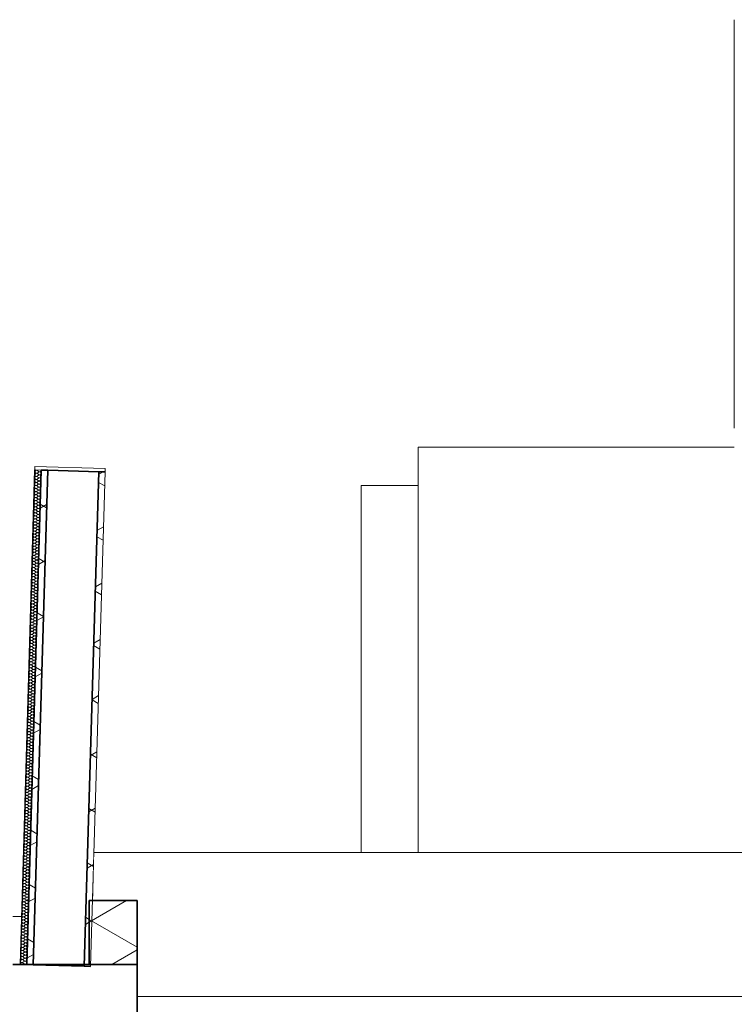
# Model space of a CAD drawing. Header units: millimetres. Extents: x -8078 to 241103, y -4319 to 602442.
# Tile 51 of 148: x 34372 to 36610, y 295419 to 298504. Entities that reach past the tile are written whole.
import ezdxf

# ---------------------------------------------------------------- set-up
doc = ezdxf.new("R2010")
doc.units = ezdxf.units.MM
doc.header["$MEASUREMENT"] = 0
doc.set_wipeout_variables(frame=1)
doc.linetypes.add('Wipeout_Contour', pattern=[1000, 0, -1000])
for name, color, linetype in [('#podkład', 252, 'Continuous'), ('- A - ocieplenie', 7, 'Continuous'), ('Konstrukcja - Dach', 7, 'Continuous'), ('Konstrukcja - Ściany zewnętrzne', 7, 'Continuous')]:
    doc.layers.add(name, color=color, linetype=linetype)
pattern_1 = [(150, (-1702.6, 957497.23), (-75, -129.90381), []), (210, (-1702.6, 957497.23), (-75, 129.90381), [])]

# ---------------------------------------------------------------- blocks, each defined once
blk = doc.blocks.new('qqe433333')
at = {"color": 252, "linetype": 'Continuous', "lineweight": 13, "ltscale": 100}
blk.add_line((-2782.6, 684429.1), (-2782.6, 683149.1), dxfattribs=at)
at = {"layer": 'Konstrukcja - Dach', "color": 252, "linetype": 'Continuous', "lineweight": 13, "ltscale": 100}
for p, q in [((-4966.3, 682970.7), (-4962.4, 682973.5)), ((-4966.1, 682978.3), (-4962.4, 682975.4)), ((-4966, 682980.2), (-4962.2, 682983)), ((-4965.8, 682989.8), (-4961.9, 682992.5)), ((-4965.8, 682987.8), (-4962.1, 682984.9)), ((-4967.2, 682942.2), (-4963.3, 682944.9)), ((-4966.9, 682951.7), (-4963, 682954.4)), ((-4966.9, 682949.8), (-4963.2, 682946.8)), ((-4966.7, 682959.3), (-4962.9, 682956.3)), ((-4966.6, 682961.2), (-4962.7, 682963.9)), ((-4966.4, 682968.8), (-4962.7, 682965.8)), ((-4968.1, 682911.7), (-4964.3, 682908.7)), ((-4968, 682913.6), (-4964.1, 682916.3)), ((-4967.8, 682921.2), (-4964.1, 682918.2)), ((-4967.7, 682923.1), (-4963.8, 682925.9)), ((-4967.5, 682930.7), (-4963.8, 682927.8)), ((-4967.4, 682932.6), (-4963.6, 682935.4)), ((-4967.2, 682940.2), (-4963.5, 682937.3)), ((-4968.9, 682883.1), (-4965.2, 682880.2)), ((-4968.8, 682885), (-4965, 682887.8)), ((-4968.6, 682894.6), (-4964.7, 682897.3)), ((-4968.6, 682892.7), (-4964.9, 682889.7)), ((-4968.3, 682904.1), (-4964.4, 682906.8)), ((-4968.3, 682902.2), (-4964.6, 682899.2)), ((-4970, 682847), (-4966.1, 682849.7)), ((-4969.7, 682856.5), (-4965.8, 682859.2)), ((-4969.7, 682854.6), (-4966, 682851.6)), ((-4969.5, 682864.1), (-4965.7, 682861.1)), ((-4969.4, 682866), (-4965.5, 682868.7)), ((-4969.2, 682873.6), (-4965.5, 682870.6)), ((-4969.1, 682875.5), (-4965.2, 682878.3)), ((-4970.8, 682818.4), (-4966.9, 682821.1)), ((-4970.6, 682826), (-4966.9, 682823)), ((-4970.5, 682827.9), (-4966.6, 682830.7)), ((-4970.3, 682835.5), (-4966.6, 682832.6)), ((-4970.2, 682837.4), (-4966.3, 682840.2)), ((-4970, 682845.1), (-4966.3, 682842.1)), ((-4971.7, 682787.9), (-4968, 682785)), ((-4971.6, 682789.8), (-4967.7, 682792.6)), ((-4971.4, 682799.4), (-4967.5, 682802.1)), ((-4971.4, 682797.5), (-4967.7, 682794.5)), ((-4971.1, 682808.9), (-4967.2, 682811.6)), ((-4971.1, 682807), (-4967.4, 682804)), ((-4970.9, 682816.5), (-4967.1, 682813.5)), ((-4972.5, 682761.3), (-4968.6, 682764)), ((-4972.5, 682759.4), (-4968.8, 682756.4)), ((-4972.3, 682768.9), (-4968.5, 682765.9)), ((-4972.2, 682770.8), (-4968.3, 682773.5)), ((-4972, 682778.4), (-4968.3, 682775.4)), ((-4971.9, 682780.3), (-4968, 682783.1)), ((-4973.6, 682723.2), (-4969.7, 682725.9)), ((-4973.4, 682730.8), (-4969.7, 682727.8)), ((-4973.3, 682732.7), (-4969.4, 682735.5)), ((-4973.1, 682740.3), (-4969.4, 682737.4)), ((-4973, 682742.2), (-4969.1, 682745)), ((-4972.8, 682751.8), (-4968.9, 682754.5)), ((-4972.8, 682749.9), (-4969.1, 682746.9)), ((-4974.4, 682694.6), (-4970.5, 682697.4)), ((-4974.2, 682704.2), (-4970.3, 682706.9)), ((-4974.2, 682702.3), (-4970.5, 682699.3)), ((-4973.9, 682713.7), (-4970, 682716.4)), ((-4973.9, 682711.8), (-4970.2, 682708.8)), ((-4973.7, 682721.3), (-4969.9, 682718.3)), ((-4975.3, 682666.1), (-4971.4, 682668.8)), ((-4975.3, 682664.2), (-4971.6, 682661.2)), ((-4975.1, 682673.7), (-4971.3, 682670.7)), ((-4975, 682675.6), (-4971.1, 682678.3)), ((-4974.8, 682683.2), (-4971.1, 682680.2)), ((-4974.7, 682685.1), (-4970.8, 682687.9)), ((-4974.5, 682692.7), (-4970.8, 682689.8)), ((-4976.2, 682635.6), (-4972.5, 682632.7)), ((-4976.1, 682637.5), (-4972.2, 682640.3)), ((-4975.9, 682645.1), (-4972.2, 682642.2)), ((-4975.8, 682647), (-4971.9, 682649.8)), ((-4975.6, 682656.6), (-4971.7, 682659.3)), ((-4975.6, 682654.7), (-4971.9, 682651.7)), ((-4977.2, 682599.4), (-4973.3, 682602.2)), ((-4977, 682609), (-4973.1, 682611.7)), ((-4977, 682607.1), (-4973.3, 682604.1)), ((-4976.7, 682618.5), (-4972.8, 682621.2)), ((-4976.7, 682616.6), (-4973, 682613.6)), ((-4976.5, 682626.1), (-4972.7, 682623.1)), ((-4976.4, 682628), (-4972.5, 682630.7)), ((-4978.1, 682570.9), (-4974.2, 682573.6)), ((-4977.9, 682578.5), (-4974.1, 682575.5)), ((-4977.8, 682580.4), (-4973.9, 682583.1)), ((-4977.6, 682588), (-4973.9, 682585.1)), ((-4977.5, 682589.9), (-4973.6, 682592.7)), ((-4977.3, 682597.5), (-4973.6, 682594.6)), ((-4979, 682540.4), (-4975.3, 682537.5)), ((-4978.9, 682542.3), (-4975, 682545.1)), ((-4978.7, 682549.9), (-4975, 682547)), ((-4978.6, 682551.8), (-4974.7, 682554.6)), ((-4978.4, 682561.4), (-4974.5, 682564.1)), ((-4978.4, 682559.5), (-4974.7, 682556.5)), ((-4978.1, 682569), (-4974.4, 682566)), ((-4979.8, 682513.8), (-4975.9, 682516.5)), ((-4979.8, 682511.9), (-4976.1, 682508.9)), ((-4979.5, 682523.3), (-4975.6, 682526)), ((-4979.5, 682521.4), (-4975.8, 682518.4)), ((-4979.3, 682530.9), (-4975.5, 682527.9)), ((-4979.2, 682532.8), (-4975.3, 682535.5)), ((-4980.7, 682483.3), (-4976.9, 682480.3)), ((-4980.6, 682485.2), (-4976.7, 682488)), ((-4980.4, 682492.8), (-4976.7, 682489.9)), ((-4980.3, 682494.7), (-4976.4, 682497.5)), ((-4980.1, 682502.3), (-4976.4, 682499.4)), ((-4980, 682504.2), (-4976.1, 682507)), ((-4981.7, 682447.1), (-4977.8, 682449.9)), ((-4981.5, 682454.7), (-4977.8, 682451.8)), ((-4981.4, 682456.6), (-4977.5, 682459.4)), ((-4981.2, 682466.2), (-4977.3, 682468.9)), ((-4981.2, 682464.3), (-4977.5, 682461.3)), ((-4980.9, 682475.7), (-4977, 682478.4)), ((-4980.9, 682473.8), (-4977.2, 682470.8)), ((-4982.6, 682418.6), (-4978.7, 682421.3)), ((-4982.3, 682428.1), (-4978.4, 682430.8)), ((-4982.3, 682426.2), (-4978.6, 682423.2)), ((-4982.1, 682435.7), (-4978.3, 682432.7)), ((-4982, 682437.6), (-4978.1, 682440.4)), ((-4981.8, 682445.2), (-4978.1, 682442.3)), ((-4983.5, 682388.1), (-4979.7, 682385.1)), ((-4983.4, 682390), (-4979.5, 682392.8)), ((-4983.2, 682397.6), (-4979.5, 682394.7)), ((-4983.1, 682399.5), (-4979.2, 682402.3)), ((-4982.9, 682407.1), (-4979.2, 682404.2)), ((-4982.8, 682409), (-4978.9, 682411.8)), ((-4982.6, 682416.7), (-4978.9, 682413.7)), ((-4984.3, 682359.5), (-4980.6, 682356.6)), ((-4984.2, 682361.5), (-4980.3, 682364.2)), ((-4984, 682371), (-4980.1, 682373.7)), ((-4984, 682369.1), (-4980.3, 682366.1)), ((-4983.7, 682380.5), (-4979.8, 682383.2)), ((-4983.7, 682378.6), (-4980, 682375.6)), ((-4985.4, 682323.4), (-4981.5, 682326.1)), ((-4985.1, 682332.9), (-4981.2, 682335.6)), ((-4985.1, 682331), (-4981.4, 682328)), ((-4984.9, 682340.5), (-4981.1, 682337.5)), ((-4984.8, 682342.4), (-4980.9, 682345.2)), ((-4984.6, 682350), (-4980.9, 682347.1)), ((-4984.5, 682351.9), (-4980.6, 682354.7)), ((-4986.2, 682294.8), (-4982.3, 682297.6)), ((-4986, 682302.4), (-4982.3, 682299.5)), ((-4985.9, 682304.3), (-4982, 682307.1)), ((-4985.7, 682311.9), (-4982, 682309)), ((-4985.6, 682313.9), (-4981.7, 682316.6)), ((-4985.4, 682321.5), (-4981.7, 682318.5)), ((-4987.1, 682264.4), (-4983.4, 682261.4)), ((-4987, 682266.3), (-4983.1, 682269)), ((-4986.8, 682275.8), (-4982.9, 682278.5)), ((-4986.8, 682273.9), (-4983.1, 682270.9)), ((-4986.5, 682285.3), (-4982.6, 682288)), ((-4986.5, 682283.4), (-4982.8, 682280.4)), ((-4986.3, 682292.9), (-4982.5, 682289.9)), ((-4987.9, 682237.7), (-4984, 682240.4)), ((-4987.9, 682235.8), (-4984.2, 682232.8)), ((-4987.7, 682245.3), (-4983.9, 682242.3)), ((-4987.6, 682247.2), (-4983.7, 682250)), ((-4987.4, 682254.8), (-4983.7, 682251.9)), ((-4987.3, 682256.7), (-4983.4, 682259.5)), ((-4989, 682199.6), (-4985.1, 682202.4)), ((-4988.8, 682207.2), (-4985.1, 682204.3)), ((-4988.7, 682209.1), (-4984.8, 682211.9)), ((-4988.5, 682216.8), (-4984.8, 682213.8)), ((-4988.4, 682218.7), (-4984.5, 682221.4)), ((-4988.2, 682228.2), (-4984.3, 682230.9)), ((-4988.2, 682226.3), (-4984.5, 682223.3)), ((-4989.8, 682171.1), (-4985.9, 682173.8)), ((-4989.6, 682180.6), (-4985.7, 682183.3)), ((-4989.6, 682178.7), (-4985.9, 682175.7)), ((-4989.3, 682190.1), (-4985.4, 682192.8)), ((-4989.3, 682188.2), (-4985.6, 682185.2)), ((-4989.1, 682197.7), (-4985.3, 682194.7)), ((-4990.7, 682142.5), (-4986.8, 682145.2)), ((-4990.7, 682140.6), (-4987, 682137.6)), ((-4990.5, 682150.1), (-4986.7, 682147.1)), ((-4990.4, 682152), (-4986.5, 682154.8)), ((-4990.2, 682159.6), (-4986.5, 682156.7)), ((-4990.1, 682161.5), (-4986.2, 682164.3)), ((-4989.9, 682169.2), (-4986.2, 682166.2)), ((-4991.6, 682112), (-4987.9, 682109.1)), ((-4991.5, 682113.9), (-4987.6, 682116.7)), ((-4991.3, 682121.6), (-4987.6, 682118.6)), ((-4991.2, 682123.5), (-4987.3, 682126.2)), ((-4991, 682133), (-4987.1, 682135.7)), ((-4991, 682131.1), (-4987.3, 682128.1)), ((-4992.6, 682075.9), (-4988.7, 682078.6)), ((-4992.4, 682085.4), (-4988.5, 682088.1)), ((-4992.4, 682083.5), (-4988.7, 682080.5)), ((-4992.1, 682094.9), (-4988.2, 682097.6)), ((-4992.1, 682093), (-4988.4, 682090)), ((-4991.9, 682102.5), (-4988.1, 682099.5)), ((-4991.8, 682104.4), (-4987.9, 682107.2)), ((-4993.5, 682047.3), (-4989.6, 682050)), ((-4993.3, 682054.9), (-4989.5, 682051.9)), ((-4993.2, 682056.8), (-4989.3, 682059.6)), ((-4993, 682064.4), (-4989.3, 682061.5)), ((-4992.9, 682066.3), (-4989, 682069.1)), ((-4992.7, 682074), (-4989, 682071)), ((-4994.4, 682016.8), (-4990.7, 682013.9)), ((-4994.3, 682018.7), (-4990.4, 682021.5)), ((-4994.1, 682026.4), (-4990.4, 682023.4)), ((-4994, 682028.3), (-4990.1, 682031)), ((-4993.8, 682037.8), (-4989.9, 682040.5)), ((-4993.8, 682035.9), (-4990.1, 682032.9)), ((-4993.5, 682045.4), (-4989.8, 682042.4)), ((-4995.2, 681990.2), (-4991.3, 681992.9)), ((-4995.2, 681988.3), (-4991.5, 681985.3)), ((-4994.9, 681999.7), (-4991, 682002.4)), ((-4994.9, 681997.8), (-4991.2, 681994.8)), ((-4994.7, 682007.3), (-4990.9, 682004.4)), ((-4994.6, 682009.2), (-4990.7, 682012)), ((-4996.3, 681952.1), (-4992.4, 681954.8)), ((-4996.1, 681959.7), (-4992.3, 681956.8)), ((-4996, 681961.6), (-4992.1, 681964.4)), ((-4995.8, 681969.2), (-4992.1, 681966.3)), ((-4995.7, 681971.1), (-4991.8, 681973.9)), ((-4995.5, 681978.8), (-4991.8, 681975.8)), ((-4995.4, 681980.7), (-4991.5, 681983.4)), ((-4997.1, 681923.5), (-4993.2, 681926.3)), ((-4996.9, 681931.2), (-4993.2, 681928.2)), ((-4996.8, 681933.1), (-4992.9, 681935.8)), ((-4996.6, 681942.6), (-4992.7, 681945.3)), ((-4996.6, 681940.7), (-4992.9, 681937.7)), ((-4996.3, 681950.2), (-4992.6, 681947.2)), ((-4998, 681895), (-4994.1, 681897.7)), ((-4998, 681893.1), (-4994.3, 681890.1)), ((-4997.7, 681904.5), (-4993.8, 681907.3)), ((-4997.7, 681902.6), (-4994, 681899.6)), ((-4997.5, 681912.1), (-4993.7, 681909.2)), ((-4997.4, 681914), (-4993.5, 681916.8)), ((-4997.2, 681921.6), (-4993.5, 681918.7)), ((-4998.9, 681864.5), (-4995.1, 681861.6)), ((-4998.8, 681866.4), (-4994.9, 681869.2)), ((-4998.6, 681874), (-4994.9, 681871.1)), ((-4998.5, 681875.9), (-4994.6, 681878.7)), ((-4998.3, 681883.6), (-4994.6, 681880.6)), ((-4998.2, 681885.5), (-4994.3, 681888.2)), ((-4999.9, 681828.3), (-4996, 681831.1)), ((-4999.7, 681836), (-4996, 681833)), ((-4999.6, 681837.9), (-4995.7, 681840.6)), ((-4999.4, 681847.4), (-4995.5, 681850.1)), ((-4999.4, 681845.5), (-4995.7, 681842.5)), ((-4999.1, 681856.9), (-4995.2, 681859.7)), ((-4999.1, 681855), (-4995.4, 681852)), ((-5000.8, 681799.8), (-4996.9, 681802.5)), ((-5000.5, 681809.3), (-4996.6, 681812.1)), ((-5000.5, 681807.4), (-4996.8, 681804.4)), ((-5000.3, 681816.9), (-4996.5, 681814)), ((-5000.2, 681818.8), (-4996.3, 681821.6)), ((-5000, 681826.4), (-4996.3, 681823.5)), ((-5001.7, 681769.3), (-4997.9, 681766.4)), ((-5001.6, 681771.2), (-4997.7, 681774)), ((-5001.4, 681778.8), (-4997.7, 681775.9)), ((-5001.3, 681780.8), (-4997.4, 681783.5)), ((-5001.1, 681788.4), (-4997.4, 681785.4)), ((-5001, 681790.3), (-4997.1, 681793)), ((-5000.8, 681797.9), (-4997.1, 681794.9)), ((-5002.5, 681740.8), (-4998.8, 681737.8)), ((-5002.4, 681742.7), (-4998.5, 681745.4)), ((-5002.2, 681752.2), (-4998.3, 681754.9)), ((-5002.2, 681750.3), (-4998.5, 681747.3)), ((-5001.9, 681761.7), (-4998, 681764.5)), ((-5001.9, 681759.8), (-4998.2, 681756.8)), ((-5003.3, 681714.1), (-4999.4, 681716.9)), ((-5003.3, 681712.2), (-4999.6, 681709.2)), ((-5003.1, 681721.7), (-4999.3, 681718.8)), ((-5003, 681723.6), (-4999.1, 681726.4)), ((-5002.8, 681731.2), (-4999.1, 681728.3)), ((-5002.7, 681733.2), (-4998.8, 681735.9)), ((-5004.4, 681676), (-5000.5, 681678.8)), ((-5004.2, 681683.6), (-5000.5, 681680.7)), ((-5004.1, 681685.6), (-5000.2, 681688.3)), ((-5003.9, 681693.2), (-5000.2, 681690.2)), ((-5003.8, 681695.1), (-4999.9, 681697.8)), ((-5003.6, 681704.6), (-4999.7, 681707.3)), ((-5003.6, 681702.7), (-4999.9, 681699.7)), ((-5005.2, 681647.5), (-5001.3, 681650.2)), ((-5005, 681657), (-5001.1, 681659.7)), ((-5005, 681655.1), (-5001.3, 681652.1)), ((-5004.7, 681666.5), (-5000.8, 681669.3)), ((-5004.7, 681664.6), (-5001, 681661.6)), ((-5004.5, 681674.1), (-5000.7, 681671.2)), ((-5006.1, 681618.9), (-5002.2, 681621.7)), ((-5006.1, 681617), (-5002.4, 681614)), ((-5005.9, 681626.5), (-5002.1, 681623.6)), ((-5005.8, 681628.4), (-5001.9, 681631.2)), ((-5005.6, 681636.1), (-5001.9, 681633.1)), ((-5005.5, 681638), (-5001.6, 681640.7)), ((-5005.3, 681645.6), (-5001.6, 681642.6)), ((-5007, 681588.5), (-5003.3, 681585.5)), ((-5006.9, 681590.4), (-5003, 681593.1)), ((-5006.7, 681598), (-5003, 681595)), ((-5006.6, 681599.9), (-5002.7, 681602.6)), ((-5006.4, 681609.4), (-5002.5, 681612.1)), ((-5006.4, 681607.5), (-5002.7, 681604.5)), ((-5008, 681552.3), (-5004.1, 681555)), ((-5007.8, 681561.8), (-5003.9, 681564.5)), ((-5007.8, 681559.9), (-5004.1, 681556.9)), ((-5007.5, 681571.3), (-5003.6, 681574.1)), ((-5007.5, 681569.4), (-5003.8, 681566.4)), ((-5007.3, 681578.9), (-5003.5, 681576)), ((-5007.2, 681580.8), (-5003.3, 681583.6)), ((-5008.9, 681523.7), (-5005, 681526.5)), ((-5008.7, 681531.3), (-5004.9, 681528.4)), ((-5008.6, 681533.2), (-5004.7, 681536)), ((-5008.4, 681540.9), (-5004.7, 681537.9)), ((-5008.3, 681542.8), (-5004.4, 681545.5)), ((-5008.1, 681550.4), (-5004.4, 681547.4)), ((-5009.8, 681493.3), (-5006.1, 681490.3)), ((-5009.7, 681495.2), (-5005.8, 681497.9)), ((-5009.5, 681502.8), (-5005.8, 681499.8)), ((-5009.4, 681504.7), (-5005.5, 681507.4)), ((-5009.2, 681514.2), (-5005.3, 681516.9)), ((-5009.2, 681512.3), (-5005.5, 681509.3)), ((-5008.9, 681521.8), (-5005.2, 681518.8)), ((-5018.6, 681469.5), (-4998.6, 681468.9)), ((-5010.3, 681476.1), (-5006.4, 681478.9)), ((-5010.3, 681474.2), (-5006.6, 681471.2)), ((-5010.1, 681483.7), (-5006.3, 681480.8)), ((-5010, 681485.6), (-5006.1, 681488.4))]:
    blk.add_line(p, q, dxfattribs=at)
at = {"layer": 'Konstrukcja - Dach', "color": 252, "linetype": 'Continuous', "lineweight": 35, "ltscale": 100, "flags": 128}
blk.add_lwpolyline([(-4998.6, 681468.9), (-4978.6, 681468.3), (-4818.7, 681463.6), (-4798.7, 681463)], dxfattribs=at)
at = {"layer": 'Konstrukcja - Dach', "color": 252, "linetype": 'Continuous', "lineweight": 13, "ltscale": 100}
for centre, start, end in [((-4969.1, 682974.6), 51.4454, 305.1852), ((-4968.8, 682984.1), 51.4454, 305.1852), ((-4959.4, 682979.1), 231.4454, 358.3153), ((-4959.7, 682969.6), 358.3153, 125.1852), ((-4959.4, 682979.1), 358.3153, 125.1852), ((-4959.1, 682988.6), 231.4454, 358.3153), ((-4959.1, 682988.6), 358.3153, 125.1852), ((-4969.9, 682946), 51.4454, 305.1852), ((-4969.6, 682955.6), 51.4454, 305.1852), ((-4969.3, 682965.1), 51.4454, 305.1852), ((-4960.5, 682941), 358.3153, 125.1852), ((-4960.2, 682950.5), 231.4454, 358.3153), ((-4960.2, 682950.5), 358.3153, 125.1852), ((-4960, 682960), 231.4454, 358.3153), ((-4959.7, 682969.6), 231.4454, 358.3153), ((-4960, 682960), 358.3153, 125.1852), ((-4971, 682908), 51.4454, 305.1852), ((-4970.7, 682917.5), 51.4454, 305.1852), ((-4970.5, 682927), 51.4454, 305.1852), ((-4970.2, 682936.5), 51.4454, 305.1852), ((-4961.4, 682912.4), 231.4454, 358.3153), ((-4961.1, 682922), 231.4454, 358.3153), ((-4961.4, 682912.4), 358.3153, 125.1852), ((-4960.8, 682931.5), 231.4454, 358.3153), ((-4961.1, 682922), 358.3153, 125.1852), ((-4960.8, 682931.5), 358.3153, 125.1852), ((-4960.5, 682941), 231.4454, 358.3153), ((-4971.9, 682879.4), 51.4454, 305.1852), ((-4971.6, 682888.9), 51.4454, 305.1852), ((-4971.3, 682898.4), 51.4454, 305.1852), ((-4962.2, 682883.9), 231.4454, 358.3153), ((-4962.2, 682883.9), 358.3153, 125.1852), ((-4961.9, 682893.4), 231.4454, 358.3153), ((-4961.9, 682893.4), 358.3153, 125.1852), ((-4961.6, 682902.9), 231.4454, 358.3153), ((-4961.6, 682902.9), 358.3153, 125.1852), ((-4972.7, 682850.8), 51.4454, 305.1852), ((-4972.4, 682860.4), 51.4454, 305.1852), ((-4972.1, 682869.9), 51.4454, 305.1852), ((-4963.3, 682845.8), 358.3153, 125.1852), ((-4963, 682855.3), 231.4454, 358.3153), ((-4963, 682855.3), 358.3153, 125.1852), ((-4962.8, 682864.8), 231.4454, 358.3153), ((-4962.5, 682874.4), 231.4454, 358.3153), ((-4962.8, 682864.8), 358.3153, 125.1852), ((-4962.5, 682874.4), 358.3153, 125.1852), ((-4973.5, 682822.3), 51.4454, 305.1852), ((-4973.3, 682831.8), 51.4454, 305.1852), ((-4973, 682841.3), 51.4454, 305.1852), ((-4963.9, 682826.8), 231.4454, 358.3153), ((-4964.2, 682817.2), 358.3153, 125.1852), ((-4963.6, 682836.3), 231.4454, 358.3153), ((-4963.9, 682826.8), 358.3153, 125.1852), ((-4963.3, 682845.8), 231.4454, 358.3153), ((-4963.6, 682836.3), 358.3153, 125.1852), ((-4974.7, 682784.2), 51.4454, 305.1852), ((-4974.4, 682793.7), 51.4454, 305.1852), ((-4974.1, 682803.2), 51.4454, 305.1852), ((-4973.8, 682812.8), 51.4454, 305.1852), ((-4965, 682788.7), 231.4454, 358.3153), ((-4964.7, 682798.2), 231.4454, 358.3153), ((-4965, 682788.7), 358.3153, 125.1852), ((-4964.7, 682798.2), 358.3153, 125.1852), ((-4964.4, 682807.7), 231.4454, 358.3153), ((-4964.4, 682807.7), 358.3153, 125.1852), ((-4964.2, 682817.2), 231.4454, 358.3153), ((-4975.5, 682755.7), 51.4454, 305.1852), ((-4975.2, 682765.2), 51.4454, 305.1852), ((-4974.9, 682774.7), 51.4454, 305.1852), ((-4965.8, 682760.1), 231.4454, 358.3153), ((-4965.8, 682760.1), 358.3153, 125.1852), ((-4965.6, 682769.7), 231.4454, 358.3153), ((-4965.3, 682779.2), 231.4454, 358.3153), ((-4965.6, 682769.7), 358.3153, 125.1852), ((-4965.3, 682779.2), 358.3153, 125.1852), ((-4976.3, 682727.1), 51.4454, 305.1852), ((-4976.1, 682736.6), 51.4454, 305.1852), ((-4975.8, 682746.1), 51.4454, 305.1852), ((-4966.7, 682731.6), 231.4454, 358.3153), ((-4967, 682722.1), 358.3153, 125.1852), ((-4966.4, 682741.1), 231.4454, 358.3153), ((-4966.7, 682731.6), 358.3153, 125.1852), ((-4966.1, 682750.6), 231.4454, 358.3153), ((-4966.4, 682741.1), 358.3153, 125.1852), ((-4966.1, 682750.6), 358.3153, 125.1852), ((-4977.2, 682698.5), 51.4454, 305.1852), ((-4976.9, 682708.1), 51.4454, 305.1852), ((-4976.6, 682717.6), 51.4454, 305.1852), ((-4967.5, 682703), 231.4454, 358.3153), ((-4967.8, 682693.5), 358.3153, 125.1852), ((-4967.5, 682703), 358.3153, 125.1852), ((-4967.2, 682712.5), 231.4454, 358.3153), ((-4967.2, 682712.5), 358.3153, 125.1852), ((-4967, 682722.1), 231.4454, 358.3153), ((-4978.3, 682660.5), 51.4454, 305.1852), ((-4978, 682670), 51.4454, 305.1852), ((-4977.7, 682679.5), 51.4454, 305.1852), ((-4977.5, 682689), 51.4454, 305.1852), ((-4968.6, 682664.9), 231.4454, 358.3153), ((-4968.6, 682664.9), 358.3153, 125.1852), ((-4968.4, 682674.5), 231.4454, 358.3153), ((-4968.1, 682684), 231.4454, 358.3153), ((-4968.4, 682674.5), 358.3153, 125.1852), ((-4967.8, 682693.5), 231.4454, 358.3153), ((-4968.1, 682684), 358.3153, 125.1852), ((-4979.1, 682631.9), 51.4454, 305.1852), ((-4978.9, 682641.4), 51.4454, 305.1852), ((-4978.6, 682650.9), 51.4454, 305.1852), ((-4969.5, 682636.4), 231.4454, 358.3153), ((-4969.2, 682645.9), 231.4454, 358.3153), ((-4969.5, 682636.4), 358.3153, 125.1852), ((-4968.9, 682655.4), 231.4454, 358.3153), ((-4969.2, 682645.9), 358.3153, 125.1852), ((-4968.9, 682655.4), 358.3153, 125.1852), ((-4980, 682603.3), 51.4454, 305.1852), ((-4979.7, 682612.9), 51.4454, 305.1852), ((-4979.4, 682622.4), 51.4454, 305.1852), ((-4970.3, 682607.8), 231.4454, 358.3153), ((-4970.6, 682598.3), 358.3153, 125.1852), ((-4970.3, 682607.8), 358.3153, 125.1852), ((-4970, 682617.3), 231.4454, 358.3153), ((-4970, 682617.3), 358.3153, 125.1852), ((-4969.8, 682626.9), 231.4454, 358.3153), ((-4969.8, 682626.9), 358.3153, 125.1852), ((-4980.8, 682574.8), 51.4454, 305.1852), ((-4980.5, 682584.3), 51.4454, 305.1852), ((-4980.3, 682593.8), 51.4454, 305.1852), ((-4971.4, 682569.7), 358.3153, 125.1852), ((-4971.2, 682579.3), 231.4454, 358.3153), ((-4970.9, 682588.8), 231.4454, 358.3153), ((-4971.2, 682579.3), 358.3153, 125.1852), ((-4970.6, 682598.3), 231.4454, 358.3153), ((-4970.9, 682588.8), 358.3153, 125.1852), ((-4981.9, 682536.7), 51.4454, 305.1852), ((-4981.7, 682546.2), 51.4454, 305.1852), ((-4981.4, 682555.7), 51.4454, 305.1852), ((-4981.1, 682565.3), 51.4454, 305.1852), ((-4972.3, 682541.2), 231.4454, 358.3153), ((-4972, 682550.7), 231.4454, 358.3153), ((-4972.3, 682541.2), 358.3153, 125.1852), ((-4971.7, 682560.2), 231.4454, 358.3153), ((-4972, 682550.7), 358.3153, 125.1852), ((-4971.7, 682560.2), 358.3153, 125.1852), ((-4971.4, 682569.7), 231.4454, 358.3153), ((-4982.8, 682508.1), 51.4454, 305.1852), ((-4982.5, 682517.7), 51.4454, 305.1852), ((-4982.2, 682527.2), 51.4454, 305.1852), ((-4973.1, 682512.6), 231.4454, 358.3153), ((-4973.1, 682512.6), 358.3153, 125.1852), ((-4972.8, 682522.1), 231.4454, 358.3153), ((-4972.8, 682522.1), 358.3153, 125.1852), ((-4972.6, 682531.7), 231.4454, 358.3153), ((-4972.6, 682531.7), 358.3153, 125.1852), ((-4983.6, 682479.6), 51.4454, 305.1852), ((-4983.3, 682489.1), 51.4454, 305.1852), ((-4983.1, 682498.6), 51.4454, 305.1852), ((-4974.2, 682474.5), 358.3153, 125.1852), ((-4974, 682484.1), 231.4454, 358.3153), ((-4973.7, 682493.6), 231.4454, 358.3153), ((-4974, 682484.1), 358.3153, 125.1852), ((-4973.4, 682503.1), 231.4454, 358.3153), ((-4973.7, 682493.6), 358.3153, 125.1852), ((-4973.4, 682503.1), 358.3153, 125.1852), ((-4984.5, 682451), 51.4454, 305.1852), ((-4984.2, 682460.5), 51.4454, 305.1852), ((-4983.9, 682470.1), 51.4454, 305.1852), ((-4974.8, 682455.5), 231.4454, 358.3153), ((-4975.1, 682446), 358.3153, 125.1852), ((-4974.5, 682465), 231.4454, 358.3153), ((-4974.8, 682455.5), 358.3153, 125.1852), ((-4974.5, 682465), 358.3153, 125.1852), ((-4974.2, 682474.5), 231.4454, 358.3153), ((-4985.6, 682412.9), 51.4454, 305.1852), ((-4985.3, 682422.5), 51.4454, 305.1852), ((-4985, 682432), 51.4454, 305.1852), ((-4984.7, 682441.5), 51.4454, 305.1852), ((-4975.9, 682417.4), 231.4454, 358.3153), ((-4975.9, 682417.4), 358.3153, 125.1852), ((-4975.6, 682426.9), 231.4454, 358.3153), ((-4975.6, 682426.9), 358.3153, 125.1852), ((-4975.4, 682436.5), 231.4454, 358.3153), ((-4975.1, 682446), 231.4454, 358.3153), ((-4975.4, 682436.5), 358.3153, 125.1852), ((-4986.4, 682384.4), 51.4454, 305.1852), ((-4986.1, 682393.9), 51.4454, 305.1852), ((-4985.9, 682403.4), 51.4454, 305.1852), ((-4976.8, 682388.9), 231.4454, 358.3153), ((-4976.5, 682398.4), 231.4454, 358.3153), ((-4976.8, 682388.9), 358.3153, 125.1852), ((-4976.2, 682407.9), 231.4454, 358.3153), ((-4976.5, 682398.4), 358.3153, 125.1852), ((-4976.2, 682407.9), 358.3153, 125.1852), ((-4987.3, 682355.8), 51.4454, 305.1852), ((-4987, 682365.3), 51.4454, 305.1852), ((-4986.7, 682374.9), 51.4454, 305.1852), ((-4977.6, 682360.3), 231.4454, 358.3153), ((-4977.9, 682350.8), 358.3153, 125.1852), ((-4977.3, 682369.8), 231.4454, 358.3153), ((-4977.6, 682360.3), 358.3153, 125.1852), ((-4977.3, 682369.8), 358.3153, 125.1852), ((-4977, 682379.3), 231.4454, 358.3153), ((-4977, 682379.3), 358.3153, 125.1852), ((-4988.1, 682327.3), 51.4454, 305.1852), ((-4987.8, 682336.8), 51.4454, 305.1852), ((-4987.5, 682346.3), 51.4454, 305.1852), ((-4978.7, 682322.2), 358.3153, 125.1852), ((-4978.4, 682331.7), 231.4454, 358.3153), ((-4978.4, 682331.7), 358.3153, 125.1852), ((-4978.2, 682341.3), 231.4454, 358.3153), ((-4977.9, 682350.8), 231.4454, 358.3153), ((-4978.2, 682341.3), 358.3153, 125.1852), ((-4989.2, 682289.2), 51.4454, 305.1852), ((-4988.9, 682298.7), 51.4454, 305.1852), ((-4988.7, 682308.2), 51.4454, 305.1852), ((-4988.4, 682317.7), 51.4454, 305.1852), ((-4979.3, 682303.2), 231.4454, 358.3153), ((-4979.6, 682293.7), 358.3153, 125.1852), ((-4979, 682312.7), 231.4454, 358.3153), ((-4979.3, 682303.2), 358.3153, 125.1852), ((-4978.7, 682322.2), 231.4454, 358.3153), ((-4979, 682312.7), 358.3153, 125.1852), ((-4990.1, 682260.6), 51.4454, 305.1852), ((-4989.8, 682270.1), 51.4454, 305.1852), ((-4989.5, 682279.7), 51.4454, 305.1852), ((-4980.4, 682265.1), 231.4454, 358.3153), ((-4980.1, 682274.6), 231.4454, 358.3153), ((-4980.4, 682265.1), 358.3153, 125.1852), ((-4980.1, 682274.6), 358.3153, 125.1852), ((-4979.8, 682284.1), 231.4454, 358.3153), ((-4979.8, 682284.1), 358.3153, 125.1852), ((-4979.6, 682293.7), 231.4454, 358.3153), ((-4990.9, 682232.1), 51.4454, 305.1852), ((-4990.6, 682241.6), 51.4454, 305.1852), ((-4990.3, 682251.1), 51.4454, 305.1852), ((-4981.2, 682236.5), 231.4454, 358.3153), ((-4981.2, 682236.5), 358.3153, 125.1852), ((-4981, 682246.1), 231.4454, 358.3153), ((-4980.7, 682255.6), 231.4454, 358.3153), ((-4981, 682246.1), 358.3153, 125.1852), ((-4980.7, 682255.6), 358.3153, 125.1852), ((-4991.7, 682203.5), 51.4454, 305.1852), ((-4991.5, 682213), 51.4454, 305.1852), ((-4991.2, 682222.5), 51.4454, 305.1852), ((-4982.1, 682208), 231.4454, 358.3153), ((-4982.4, 682198.5), 358.3153, 125.1852), ((-4981.8, 682217.5), 231.4454, 358.3153), ((-4982.1, 682208), 358.3153, 125.1852), ((-4981.5, 682227), 231.4454, 358.3153), ((-4981.8, 682217.5), 358.3153, 125.1852), ((-4981.5, 682227), 358.3153, 125.1852), ((-4992.9, 682165.4), 51.4454, 305.1852), ((-4992.6, 682174.9), 51.4454, 305.1852), ((-4992.3, 682184.5), 51.4454, 305.1852), ((-4992, 682194), 51.4454, 305.1852), ((-4982.9, 682179.4), 231.4454, 358.3153), ((-4983.2, 682169.9), 358.3153, 125.1852), ((-4982.9, 682179.4), 358.3153, 125.1852), ((-4982.6, 682188.9), 231.4454, 358.3153), ((-4982.6, 682188.9), 358.3153, 125.1852), ((-4982.4, 682198.5), 231.4454, 358.3153), ((-4993.7, 682136.9), 51.4454, 305.1852), ((-4993.4, 682146.4), 51.4454, 305.1852), ((-4993.1, 682155.9), 51.4454, 305.1852), ((-4984, 682141.4), 231.4454, 358.3153), ((-4984, 682141.4), 358.3153, 125.1852), ((-4983.8, 682150.9), 231.4454, 358.3153), ((-4983.5, 682160.4), 231.4454, 358.3153), ((-4983.8, 682150.9), 358.3153, 125.1852), ((-4983.2, 682169.9), 231.4454, 358.3153), ((-4983.5, 682160.4), 358.3153, 125.1852), ((-4994.5, 682108.3), 51.4454, 305.1852), ((-4994.3, 682117.8), 51.4454, 305.1852), ((-4994, 682127.4), 51.4454, 305.1852), ((-4984.9, 682112.8), 231.4454, 358.3153), ((-4984.6, 682122.3), 231.4454, 358.3153), ((-4984.9, 682112.8), 358.3153, 125.1852), ((-4984.3, 682131.8), 231.4454, 358.3153), ((-4984.6, 682122.3), 358.3153, 125.1852), ((-4984.3, 682131.8), 358.3153, 125.1852), ((-4995.4, 682079.8), 51.4454, 305.1852), ((-4995.1, 682089.3), 51.4454, 305.1852), ((-4994.8, 682098.8), 51.4454, 305.1852), ((-4985.7, 682084.2), 231.4454, 358.3153), ((-4986, 682074.7), 358.3153, 125.1852), ((-4985.7, 682084.2), 358.3153, 125.1852), ((-4985.4, 682093.8), 231.4454, 358.3153), ((-4985.4, 682093.8), 358.3153, 125.1852), ((-4985.2, 682103.3), 231.4454, 358.3153), ((-4985.2, 682103.3), 358.3153, 125.1852), ((-4996.2, 682051.2), 51.4454, 305.1852), ((-4995.9, 682060.7), 51.4454, 305.1852), ((-4995.7, 682070.2), 51.4454, 305.1852), ((-4986.8, 682046.2), 358.3153, 125.1852), ((-4986.6, 682055.7), 231.4454, 358.3153), ((-4986.3, 682065.2), 231.4454, 358.3153), ((-4986.6, 682055.7), 358.3153, 125.1852), ((-4986, 682074.7), 231.4454, 358.3153), ((-4986.3, 682065.2), 358.3153, 125.1852), ((-4997.3, 682013.1), 51.4454, 305.1852), ((-4997.1, 682022.6), 51.4454, 305.1852), ((-4996.8, 682032.2), 51.4454, 305.1852), ((-4996.5, 682041.7), 51.4454, 305.1852), ((-4987.7, 682017.6), 231.4454, 358.3153), ((-4987.4, 682027.1), 231.4454, 358.3153), ((-4987.7, 682017.6), 358.3153, 125.1852), ((-4987.1, 682036.6), 231.4454, 358.3153), ((-4987.4, 682027.1), 358.3153, 125.1852), ((-4987.1, 682036.6), 358.3153, 125.1852), ((-4986.8, 682046.2), 231.4454, 358.3153), ((-4998.2, 681984.6), 51.4454, 305.1852), ((-4997.9, 681994.1), 51.4454, 305.1852), ((-4997.6, 682003.6), 51.4454, 305.1852), ((-4988.5, 681989), 231.4454, 358.3153), ((-4988.5, 681989), 358.3153, 125.1852), ((-4988.2, 681998.6), 231.4454, 358.3153), ((-4988.2, 681998.6), 358.3153, 125.1852), ((-4988, 682008.1), 231.4454, 358.3153), ((-4988, 682008.1), 358.3153, 125.1852), ((-4999, 681956), 51.4454, 305.1852), ((-4998.7, 681965.5), 51.4454, 305.1852), ((-4998.5, 681975), 51.4454, 305.1852), ((-4989.6, 681951), 358.3153, 125.1852), ((-4989.4, 681960.5), 231.4454, 358.3153), ((-4989.1, 681970), 231.4454, 358.3153), ((-4989.4, 681960.5), 358.3153, 125.1852), ((-4988.8, 681979.5), 231.4454, 358.3153), ((-4989.1, 681970), 358.3153, 125.1852), ((-4988.8, 681979.5), 358.3153, 125.1852), ((-4999.9, 681927.4), 51.4454, 305.1852), ((-4999.6, 681937), 51.4454, 305.1852), ((-4999.3, 681946.5), 51.4454, 305.1852), ((-4990.2, 681931.9), 231.4454, 358.3153), ((-4990.5, 681922.4), 358.3153, 125.1852), ((-4989.9, 681941.4), 231.4454, 358.3153), ((-4990.2, 681931.9), 358.3153, 125.1852), ((-4989.9, 681941.4), 358.3153, 125.1852), ((-4989.6, 681951), 231.4454, 358.3153), ((-5001, 681889.4), 51.4454, 305.1852), ((-5000.7, 681898.9), 51.4454, 305.1852), ((-5000.4, 681908.4), 51.4454, 305.1852), ((-5000.1, 681917.9), 51.4454, 305.1852), ((-4991.3, 681893.8), 231.4454, 358.3153), ((-4991.3, 681893.8), 358.3153, 125.1852), ((-4991, 681903.4), 231.4454, 358.3153), ((-4991, 681903.4), 358.3153, 125.1852), ((-4990.8, 681912.9), 231.4454, 358.3153), ((-4990.5, 681922.4), 231.4454, 358.3153), ((-4990.8, 681912.9), 358.3153, 125.1852), ((-5001.8, 681860.8), 51.4454, 305.1852), ((-5001.5, 681870.3), 51.4454, 305.1852), ((-5001.3, 681879.8), 51.4454, 305.1852), ((-4992.2, 681865.3), 231.4454, 358.3153), ((-4991.9, 681874.8), 231.4454, 358.3153), ((-4992.2, 681865.3), 358.3153, 125.1852), ((-4991.6, 681884.3), 231.4454, 358.3153), ((-4991.9, 681874.8), 358.3153, 125.1852), ((-4991.6, 681884.3), 358.3153, 125.1852), ((-5002.7, 681832.2), 51.4454, 305.1852), ((-5002.4, 681841.8), 51.4454, 305.1852), ((-5002.1, 681851.3), 51.4454, 305.1852), ((-4993, 681836.7), 231.4454, 358.3153), ((-4993.3, 681827.2), 358.3153, 125.1852), ((-4992.7, 681846.2), 231.4454, 358.3153), ((-4993, 681836.7), 358.3153, 125.1852), ((-4992.7, 681846.2), 358.3153, 125.1852), ((-4992.4, 681855.8), 231.4454, 358.3153), ((-4992.4, 681855.8), 358.3153, 125.1852), ((-5003.5, 681803.7), 51.4454, 305.1852), ((-5003.2, 681813.2), 51.4454, 305.1852), ((-5002.9, 681822.7), 51.4454, 305.1852), ((-4994.1, 681798.6), 358.3153, 125.1852), ((-4993.8, 681808.2), 231.4454, 358.3153), ((-4993.8, 681808.2), 358.3153, 125.1852), ((-4993.6, 681817.7), 231.4454, 358.3153), ((-4993.3, 681827.2), 231.4454, 358.3153), ((-4993.6, 681817.7), 358.3153, 125.1852), ((-5004.6, 681765.6), 51.4454, 305.1852), ((-5004.3, 681775.1), 51.4454, 305.1852), ((-5004.1, 681784.6), 51.4454, 305.1852), ((-5003.8, 681794.2), 51.4454, 305.1852), ((-4995, 681770.1), 231.4454, 358.3153), ((-4994.7, 681779.6), 231.4454, 358.3153), ((-4995, 681770.1), 358.3153, 125.1852), ((-4994.4, 681789.1), 231.4454, 358.3153), ((-4994.7, 681779.6), 358.3153, 125.1852), ((-4994.1, 681798.6), 231.4454, 358.3153), ((-4994.4, 681789.1), 358.3153, 125.1852), ((-5005.5, 681737), 51.4454, 305.1852), ((-5005.2, 681746.6), 51.4454, 305.1852), ((-5004.9, 681756.1), 51.4454, 305.1852), ((-4995.8, 681741.5), 231.4454, 358.3153), ((-4995.5, 681751), 231.4454, 358.3153), ((-4995.8, 681741.5), 358.3153, 125.1852), ((-4995.5, 681751), 358.3153, 125.1852), ((-4995.2, 681760.6), 231.4454, 358.3153), ((-4995.2, 681760.6), 358.3153, 125.1852), ((-5006.3, 681708.5), 51.4454, 305.1852), ((-5006, 681718), 51.4454, 305.1852), ((-5005.7, 681727.5), 51.4454, 305.1852), ((-4996.9, 681703.4), 358.3153, 125.1852), ((-4996.6, 681713), 231.4454, 358.3153), ((-4996.6, 681713), 358.3153, 125.1852), ((-4996.4, 681722.5), 231.4454, 358.3153), ((-4996.1, 681732), 231.4454, 358.3153), ((-4996.4, 681722.5), 358.3153, 125.1852), ((-4996.1, 681732), 358.3153, 125.1852), ((-5007.1, 681679.9), 51.4454, 305.1852), ((-5006.9, 681689.4), 51.4454, 305.1852), ((-5006.6, 681699), 51.4454, 305.1852), ((-4997.5, 681684.4), 231.4454, 358.3153), ((-4997.8, 681674.9), 358.3153, 125.1852), ((-4997.2, 681693.9), 231.4454, 358.3153), ((-4997.5, 681684.4), 358.3153, 125.1852), ((-4996.9, 681703.4), 231.4454, 358.3153), ((-4997.2, 681693.9), 358.3153, 125.1852), ((-5008.3, 681641.8), 51.4454, 305.1852), ((-5008, 681651.4), 51.4454, 305.1852), ((-5007.7, 681660.9), 51.4454, 305.1852), ((-5007.4, 681670.4), 51.4454, 305.1852), ((-4998.6, 681646.3), 231.4454, 358.3153), ((-4998.3, 681655.8), 231.4454, 358.3153), ((-4998.6, 681646.3), 358.3153, 125.1852), ((-4998.3, 681655.8), 358.3153, 125.1852), ((-4998, 681665.4), 231.4454, 358.3153), ((-4998, 681665.4), 358.3153, 125.1852), ((-4997.8, 681674.9), 231.4454, 358.3153), ((-5009.1, 681613.3), 51.4454, 305.1852), ((-5008.8, 681622.8), 51.4454, 305.1852), ((-5008.5, 681632.3), 51.4454, 305.1852), ((-4999.4, 681617.8), 231.4454, 358.3153), ((-4999.4, 681617.8), 358.3153, 125.1852), ((-4999.2, 681627.3), 231.4454, 358.3153), ((-4998.9, 681636.8), 231.4454, 358.3153), ((-4999.2, 681627.3), 358.3153, 125.1852), ((-4998.9, 681636.8), 358.3153, 125.1852), ((-5009.9, 681584.7), 51.4454, 305.1852), ((-5009.7, 681594.2), 51.4454, 305.1852), ((-5009.4, 681603.8), 51.4454, 305.1852), ((-5000.3, 681589.2), 231.4454, 358.3153), ((-5000.6, 681579.7), 358.3153, 125.1852), ((-5000, 681598.7), 231.4454, 358.3153), ((-5000.3, 681589.2), 358.3153, 125.1852), ((-4999.7, 681608.2), 231.4454, 358.3153), ((-5000, 681598.7), 358.3153, 125.1852), ((-4999.7, 681608.2), 358.3153, 125.1852), ((-5010.8, 681556.2), 51.4454, 305.1852), ((-5010.5, 681565.7), 51.4454, 305.1852), ((-5010.2, 681575.2), 51.4454, 305.1852), ((-5001.1, 681560.6), 231.4454, 358.3153), ((-5001.4, 681551.1), 358.3153, 125.1852), ((-5001.1, 681560.6), 358.3153, 125.1852), ((-5000.8, 681570.2), 231.4454, 358.3153), ((-5000.8, 681570.2), 358.3153, 125.1852), ((-5000.6, 681579.7), 231.4454, 358.3153), ((-5011.9, 681518.1), 51.4454, 305.1852), ((-5011.6, 681527.6), 51.4454, 305.1852), ((-5011.3, 681537.1), 51.4454, 305.1852), ((-5011.1, 681546.6), 51.4454, 305.1852), ((-5002.2, 681522.6), 231.4454, 358.3153), ((-5002.2, 681522.6), 358.3153, 125.1852), ((-5002, 681532.1), 231.4454, 358.3153), ((-5001.7, 681541.6), 231.4454, 358.3153), ((-5002, 681532.1), 358.3153, 125.1852), ((-5001.4, 681551.1), 231.4454, 358.3153), ((-5001.7, 681541.6), 358.3153, 125.1852), ((-5012.7, 681489.5), 51.4454, 305.1852), ((-5012.5, 681499.1), 51.4454, 305.1852), ((-5012.2, 681508.6), 51.4454, 305.1852), ((-5003.1, 681494), 231.4454, 358.3153), ((-5002.8, 681503.5), 231.4454, 358.3153), ((-5003.1, 681494), 358.3153, 125.1852), ((-5002.5, 681513.1), 231.4454, 358.3153), ((-5002.8, 681503.5), 358.3153, 125.1852), ((-5002.5, 681513.1), 358.3153, 125.1852), ((-5013.3, 681470.5), 51.4454, 192.1158), ((-5013, 681480), 51.4454, 305.1852), ((-5003.6, 681475), 231.4454, 358.3153), ((-5003.6, 681475), 358.3153, 125.1852), ((-5003.9, 681465.5), 58.0466, 121.9534), ((-5003.4, 681484.5), 231.4454, 358.3153), ((-5003.4, 681484.5), 358.3153, 125.1852)]:
    blk.add_arc(centre, 4.76, start, end, dxfattribs=at)
at = {"layer": 'Konstrukcja - Ściany zewnętrzne', "color": 252, "linetype": 'Continuous', "lineweight": 13, "ltscale": 100}
blk.add_line((-5014.2, 681619.5), (-5042.6, 681619.5), dxfattribs=at)
at = {"layer": 'Konstrukcja - Ściany zewnętrzne', "color": 252, "linetype": 'Continuous', "lineweight": 35, "ltscale": 100}
blk.add_line((-5042.6, 681469.5), (-4802.6, 681469.5), dxfattribs=at)
at = {"color": 252, "linetype": 'Wipeout_Contour', "lineweight": 0, "ltscale": 1881781.322112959}
blk.add_wipeout([(-1702.6, 681669.5), (-1702.6, 681819.5), (-4788.2, 681819.5), (-4792.6, 681669.5)], dxfattribs=at).dxf.layer = '- A - ocieplenie'
at = {"color": 252, "linetype": 'Wipeout_Contour', "lineweight": 0, "ltscale": 1889330.886407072}
blk.add_wipeout([(-4973, 683018.6), (-4753.1, 683012.2), (-4752.8, 683023), (-4972.7, 683029.5)], dxfattribs=at).dxf.layer = 'Konstrukcja - Dach'
at = {"layer": 'Konstrukcja - Dach', "linetype": 'Continuous', "lineweight": 13}
h = blk.add_hatch(dxfattribs=at)
h.set_pattern_fill('Izolacja_miękka_0008', color=252, angle=90, style=0, pattern_type=2)
h.set_pattern_definition(pattern_1)
h.paths.add_polyline_path([(-4998.6, 681469.5), (-4978.6, 681469.5), (-4933, 683017.5), (-4953, 683018)])
h = blk.add_hatch(dxfattribs=at)
h.set_pattern_fill('Izolacja_miękka_0008', color=252, angle=90, style=0, pattern_type=2)
h.set_pattern_definition(pattern_1)
h.paths.add_polyline_path([(-4802.6, 681469.5), (-4802.6, 681669.5), (-4792.6, 681669.5), (-4753.1, 683012.2), (-4773.1, 683012.7), (-4818.5, 681469.5)])
at = {"layer": '- A - ocieplenie', "color": 252, "linetype": 'Continuous', "lineweight": 35, "ltscale": 100}
blk.add_line((-4802.6, 681669.5), (-4802.6, 681469.5), dxfattribs=at)
at = {"layer": 'Konstrukcja - Dach', "color": 252, "linetype": 'Continuous', "lineweight": 25, "ltscale": 100}
blk.add_line((-5018.6, 681469.5), (-4973, 683018.6), dxfattribs=at)
at = {"layer": 'Konstrukcja - Dach', "color": 252, "linetype": 'Continuous', "lineweight": 35, "ltscale": 100}
for p, q in [((-4998.6, 681468.9), (-4953, 683018)), ((-4978.6, 681468.3), (-4933, 683017.5)), ((-4818.7, 681463.6), (-4773.1, 683012.7))]:
    blk.add_line(p, q, dxfattribs=at)
at = {"layer": 'Konstrukcja - Dach', "color": 252, "linetype": 'Continuous', "lineweight": 13, "ltscale": 100}
for p, q in [((-4973, 683018.6), (-4972.7, 683029.5)), ((-4973, 683018.6), (-4953, 683018)), ((-4752.8, 683023), (-4972.7, 683029.5)), ((-4965.3, 683006.9), (-4961.5, 683003.9)), ((-4965.2, 683008.8), (-4961.3, 683011.5)), ((-4965, 683016.4), (-4961.3, 683013.4)), ((-4964.9, 683018.3), (-4964.8, 683018.4)), ((-4798.7, 681463), (-4753.1, 683012.2)), ((-4753.1, 683012.2), (-4752.8, 683023)), ((-4965.5, 682999.3), (-4961.6, 683002)), ((-4965.5, 682997.4), (-4961.8, 682994.4))]:
    blk.add_line(p, q, dxfattribs=at)
at = {"layer": 'Konstrukcja - Dach', "color": 252, "linetype": 'Continuous', "lineweight": 35, "ltscale": 100, "flags": 128}
blk.add_lwpolyline([(-4953, 683018), (-4933, 683017.5), (-4773.1, 683012.7), (-4753.1, 683012.2)], dxfattribs=at)
at = {"layer": 'Konstrukcja - Dach', "color": 252, "linetype": 'Continuous', "lineweight": 13, "ltscale": 100}
for centre, start, end in [((-4968.2, 683003.2), 51.4454, 305.1852), ((-4967.9, 683012.7), 51.4454, 305.1852), ((-4967.7, 683022.2), 229.8626, 305.1852), ((-4958.6, 683007.6), 231.4454, 358.3153), ((-4958.3, 683017.2), 231.4454, 358.3153), ((-4958.6, 683007.6), 358.3153, 125.1852), ((-4958.3, 683017.2), 358.3153, 10.841), ((-4968.5, 682993.6), 51.4454, 305.1852), ((-4958.8, 682998.1), 231.4454, 358.3153), ((-4958.8, 682998.1), 358.3153, 125.1852)]:
    blk.add_arc(centre, 4.76, start, end, dxfattribs=at)
at = {"layer": 'Konstrukcja - Ściany zewnętrzne', "color": 252, "linetype": 'Continuous', "lineweight": 20, "ltscale": 100}
blk.add_line((-3951, 682969.5), (-3951, 681819.5), dxfattribs=at)
at = {"color": 252, "linetype": 'Wipeout_Contour', "lineweight": 0, "ltscale": 2819164.285012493}
blk.add_wipeout([(-1727.6, 681469.5), (-1727.6, 681499.5), (-1702.6, 681499.5), (-1702.6, 681669.5), (-4652.6, 681669.5), (-4652.6, 681469.5)], dxfattribs=at).dxf.layer = '- A - ocieplenie'
at = {"layer": '- A - ocieplenie', "linetype": 'Continuous', "lineweight": 15}
h = blk.add_hatch(dxfattribs=at)
h.set_pattern_fill('Izolacja_miękka_0008', color=252, angle=90, style=0, pattern_type=2)
h.set_pattern_definition(pattern_1)
h.paths.add_polyline_path([(-4802.6, 681469.5), (-4652.6, 681469.5), (-4652.6, 681669.5), (-4802.6, 681669.5)])
at = {"layer": '- A - ocieplenie', "color": 252, "linetype": 'Continuous', "lineweight": 35, "ltscale": 100}
blk.add_line((-4802.6, 681669.5), (-4652.6, 681669.5), dxfattribs=at)
at = {"color": 252, "linetype": 'Wipeout_Contour', "lineweight": 0, "ltscale": 1881234.283052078}
blk.add_wipeout([(-1727.6, 681369.4), (-1727.6, 681469.5), (-4652.6, 681469.5), (-4652.6, 681369.4)], dxfattribs=at).dxf.layer = '- A - ocieplenie'
at = {"layer": '- A - ocieplenie', "color": 252, "linetype": 'Continuous', "lineweight": 35, "ltscale": 100}
blk.add_line((-4652.6, 681669.5), (-4652.6, 681469.5), dxfattribs=at)
at = {"layer": '- A - ocieplenie', "color": 252, "linetype": 'Continuous', "lineweight": 20, "ltscale": 100}
blk.add_line((-4652.6, 681369.4), (-1727.6, 681369.4), dxfattribs=at)
at = {"layer": 'Konstrukcja - Ściany zewnętrzne', "color": 252, "linetype": 'Continuous', "lineweight": 35, "ltscale": 100}
blk.add_line((-4802.6, 681469.5), (-4652.6, 681469.5), dxfattribs=at)
at = {"layer": 'Konstrukcja - Ściany zewnętrzne', "color": 252, "linetype": 'Continuous', "lineweight": 35, "ltscale": 100, "flags": 128}
blk.add_lwpolyline([(-4652.6, 681469.5), (-4652.6, 681269.5), (-4652.6, 681219.5), (-4652.6, 681169.5)], dxfattribs=at)
at = {"color": 252, "linetype": 'Wipeout_Contour', "lineweight": 0, "ltscale": 2818197.957006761}
blk.add_wipeout([(-1702.6, 681469.5), (-1682.6, 681469.5), (-1682.6, 682969.5), (-3772.6, 682969.5), (-3772.6, 681819.5), (-1702.6, 681819.5)], dxfattribs=at).dxf.layer = '- A - ocieplenie'
at = {"layer": '- A - ocieplenie', "color": 252, "linetype": 'Continuous', "lineweight": 20, "ltscale": 100}
blk.add_line((-4788.2, 681819.5), (-1702.6, 681819.5), dxfattribs=at)
at = {"color": 252, "linetype": 'Wipeout_Contour', "lineweight": 0, "ltscale": 6115925.88415517}
blk.add_wipeout([(-3772.6, 683089.5), (-3772.6, 682969.5), (-2762.6, 682969.5), (-2766.1, 682969.8), (-2769.4, 682970.7), (-2772.6, 682972.2), (-2775.5, 682974.2), (-2777.9, 682976.6), (-2779.9, 682979.5), (-2781.4, 682982.7), (-2782.3, 682986), (-2782.6, 682989.5), (-2782.6, 683089.5)], dxfattribs=at).dxf.layer = '- A - ocieplenie'
at = {"layer": '- A - ocieplenie', "color": 252, "linetype": 'Continuous', "lineweight": 20, "ltscale": 100}
for p, q in [((-3772.6, 682969.5), (-3772.6, 683089.5)), ((-3772.6, 683089.5), (-2782.6, 683089.5)), ((-3772.6, 681819.5), (-3772.6, 682969.5))]:
    blk.add_line(p, q, dxfattribs=at)
at = {"layer": 'Konstrukcja - Ściany zewnętrzne', "color": 252, "linetype": 'Continuous', "lineweight": 20, "ltscale": 100}
blk.add_line((-3772.6, 682969.5), (-3951, 682969.5), dxfattribs=at)

msp = doc.modelspace()

# ---------------------------------------------------------------- block references
at = {"layer": '#podkład'}
msp.add_blockref('qqe433333', (39392.7, -385925.5), dxfattribs=at)

doc.saveas('drawing.dxf')
